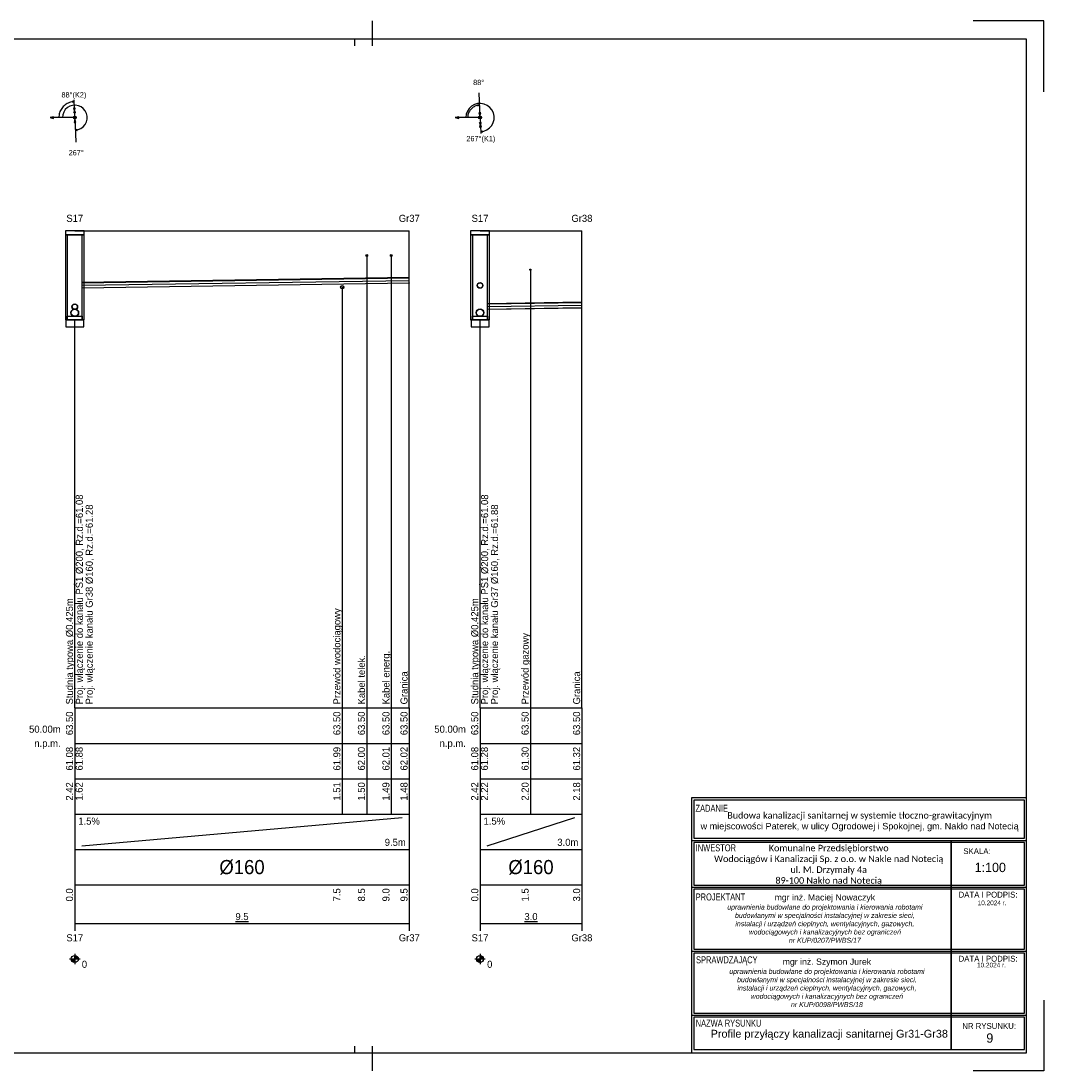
# Model space of a CAD drawing. Header units: metres. Extents: x 2733 to 3788, y -1659 to 878.
# Tile 4 of 23: x 3301 to 3590, y -1659 to -1362. Entities that reach past the tile are written whole.
import ezdxf
from ezdxf.enums import TextEntityAlignment as Align

# ---------------------------------------------------------------- set-up
doc = ezdxf.new("R2010")
doc.units = ezdxf.units.M
doc.header["$LTSCALE"] = 0.2
doc.layers.get('0').update_dxf_attribs({"color": 8, "linetype": 'CONTINUOUS'})
for name, color, linetype, lineweight in [('IS_tab', 254, 'CONTINUOUS', 18), ('M_Ramki do druku', 7, 'CONTINUOUS', 25), ('M_Ramki rysunków', 2, 'CONTINUOUS', 25)]:
    doc.layers.add(name, color=color, linetype=linetype, lineweight=lineweight)
for name, color, linetype in [('M_Ramki markery', 1, 'CONTINUOUS'), ('M_Ramki znaczniki', 6, 'CONTINUOUS'), ('SJ_14_Krawędzie', 7, 'CONTINUOUS'), ('SJ_15_Linie_tab', 7, 'CONTINUOUS'), ('SJ_16_Liczby', 7, 'CONTINUOUS'), ('SJ_19_Opis_Pz', 7, 'CONTINUOUS'), ('SJ_21_Opis_wl', 7, 'CONTINUOUS'), ('SJ_23_Opis_uzbr', 7, 'CONTINUOUS'), ('SJ_25_Linie_opi', 7, 'CONTINUOUS'), ('SJ_27_Wymiary', 7, 'CONTINUOUS'), ('SJ_2_Teren_istn', 3, 'CONTINUOUS'), ('SJ_5_Węzły', 7, 'CONTINUOUS'), ('SJ_8_KS_GRAWITA', 7, 'CONTINUOUS'), ('SJ_9_Uzbr__podz', 7, 'CONTINUOUS')]:
    doc.layers.add(name, color=color, linetype=linetype)
doc.styles.add('MCAD_TS', font='GENISO.SHX', dxfattribs={"width": 0.8, "oblique": 15})
doc.styles.add('OPISOWY', font='GOTHIC.TTF')
doc.styles.add('tab_0.75', font='txt', dxfattribs={"height": 0.75})
doc.styles.add('tab_0.90 0.7', font='txt', dxfattribs={"width": 0.7, "height": 0.9})
doc.styles.add('tab_1.00', font='arial.ttf', dxfattribs={"height": 1})
doc.styles.add('tab_1.20', font='txt', dxfattribs={"height": 1.2})

# ---------------------------------------------------------------- blocks, each defined once
blk = doc.blocks.new('Znacznik_narozny_v2')
at = {"layer": 'M_Ramki znaczniki'}
blk.add_lwpolyline([(0, -20), (0, 0), (20, 0)], dxfattribs=at)
blk = doc.blocks.new('*U140')
at = {"layer": 'M_Ramki do druku'}
for p, q in [((650, 297), (650, 292)), ((650, 5), (650, 0))]:
    blk.add_line(p, q, dxfattribs=at)
at = {"layer": 'M_Ramki markery'}
for p, q in [((645, 292), (645, 290)), ((650, 292), (650, 290)), ((645, 7), (645, 5)), ((650, 7), (650, 5))]:
    blk.add_line(p, q, dxfattribs=at)
at = {"layer": 'M_Ramki rysunków', "color": 0, "linetype": 'ByBlock', "lineweight": -2}
blk.add_lwpolyline([(15, 5), (15, 292), (835, 292), (835, 5)], close=True, dxfattribs=at)
at = {"layer": 'M_Ramki znaczniki', "xscale": -1}
blk.add_blockref('Znacznik_narozny_v2', (840, 297), dxfattribs=at)
at = {"layer": 'M_Ramki znaczniki', "rotation": 180}
blk.add_blockref('Znacznik_narozny_v2', (840, 0), dxfattribs=at)
at = {"layer": 'M_Ramki do druku', "style": 'MCAD_TS', "width": 0.8}
for tag, p in [('KOMENTARZ', (6.54, 30.57)), ('RYSUNEK', (10.28, 30.57)), ('DATA', (14.02, 30.57))]:
    blk.add_attdef(tag, p, '', height=2, rotation=90, dxfattribs=at)

msp = doc.modelspace()

# ---------------------------------------------------------------- linework, layer by layer
at = {"color": 7, "linetype": 'ByBlock'}
for p, q in [((3490.77, -1581.32), (3585.37, -1581.32)), ((3490.77, -1653.72), (3490.77, -1581.32)), ((3490.77, -1581.32), (3585.37, -1581.32)), ((3585.37, -1581.32), (3585.37, -1653.72)), ((3490.77, -1593.51), (3585.37, -1593.51)), ((3490.77, -1606.71), (3585.37, -1606.71)), ((3490.77, -1624.84), (3585.37, -1624.84)), ((3490.77, -1642.94), (3585.37, -1642.94)), ((3490.77, -1642.94), (3585.37, -1642.94)), ((3585.37, -1653.72), (3490.77, -1653.72))]:
    msp.add_line(p, q, dxfattribs=at)
for points in [[(3491.32, -1592.88), (3584.82, -1592.88), (3584.82, -1582.16), (3491.32, -1582.16)], [(3491.32, -1606.16), (3584.82, -1606.16), (3584.82, -1594.12), (3491.32, -1594.12)], [(3564.16, -1652.66), (3564.16, -1652.66), (3564.16, -1593.51), (3564.16, -1593.51)], [(3491.32, -1624.28), (3584.82, -1624.28), (3584.82, -1607.33), (3491.32, -1607.33)], [(3491.32, -1642.39), (3584.82, -1642.39), (3584.82, -1625.43), (3491.32, -1625.43)], [(3491.32, -1652.66), (3584.82, -1652.66), (3584.82, -1643.49), (3491.32, -1643.49)]]:
    msp.add_lwpolyline(points, close=True, dxfattribs=at)
at = {"layer": 'SJ_14_Krawędzie'}
for p, q in [((3318.39, -1436.49), (3410.88, -1435.11)), ((3433, -1442.49), (3459.69, -1442.09))]:
    msp.add_line(p, q, dxfattribs=at)
at = {"layer": 'SJ_15_Linie_tab'}
for p, q in [((3316.27, -1556.04), (3410.88, -1556.04)), ((3316.27, -1556.04), (3316.27, -1586.04)), ((3316.27, -1556.04), (3316.27, -1617.04)), ((3391.9, -1556.04), (3391.9, -1566.04)), ((3398.84, -1556.04), (3398.84, -1566.04)), ((3405.78, -1556.04), (3405.78, -1566.04)), ((3410.88, -1556.04), (3410.88, -1586.04)), ((3410.88, -1556.04), (3410.88, -1617.04)), ((3430.88, -1556.04), (3459.69, -1556.04)), ((3430.88, -1556.04), (3430.88, -1586.04)), ((3430.88, -1556.04), (3430.88, -1617.04)), ((3445.12, -1556.04), (3445.12, -1566.04)), ((3459.69, -1556.04), (3459.69, -1586.04)), ((3459.69, -1556.04), (3459.69, -1617.04)), ((3316.27, -1566.04), (3410.88, -1566.04)), ((3391.9, -1566.04), (3391.9, -1576.04)), ((3398.84, -1566.04), (3398.84, -1576.04)), ((3405.78, -1566.04), (3405.78, -1576.04)), ((3430.88, -1566.04), (3459.69, -1566.04)), ((3445.12, -1566.04), (3445.12, -1576.04)), ((3316.27, -1576.04), (3410.88, -1576.04)), ((3391.9, -1576.04), (3391.9, -1586.04)), ((3398.84, -1576.04), (3398.84, -1586.04)), ((3405.78, -1576.04), (3405.78, -1586.04)), ((3430.88, -1576.04), (3459.69, -1576.04)), ((3445.12, -1576.04), (3445.12, -1586.04)), ((3316.27, -1586.04), (3410.88, -1586.04)), ((3316.27, -1586.04), (3316.27, -1596.04)), ((3318.27, -1595.04), (3408.88, -1587.04)), ((3410.88, -1586.04), (3410.88, -1596.04)), ((3430.88, -1586.04), (3459.69, -1586.04)), ((3430.88, -1586.04), (3430.88, -1596.04)), ((3432.88, -1595.04), (3457.69, -1587.04)), ((3459.69, -1586.04), (3459.69, -1596.04)), ((3316.27, -1596.04), (3410.88, -1596.04)), ((3410.88, -1596.04), (3410.88, -1606.04)), ((3430.88, -1596.04), (3459.69, -1596.04)), ((3459.69, -1596.04), (3459.69, -1606.04)), ((3316.27, -1606.04), (3410.88, -1606.04)), ((3316.27, -1606.04), (3316.27, -1619.04)), ((3410.88, -1606.04), (3410.88, -1619.04)), ((3430.88, -1606.04), (3459.69, -1606.04)), ((3430.88, -1606.04), (3430.88, -1619.04)), ((3459.69, -1606.04), (3459.69, -1619.04)), ((3316.27, -1617.04), (3410.88, -1617.04)), ((3430.88, -1617.04), (3459.69, -1617.04))]:
    msp.add_line(p, q, dxfattribs=at)
for points in [[(3410.88, -1556.04), (3410.88, -1421.04)], [(3459.69, -1556.04), (3459.69, -1421.04)], [(3316.27, -1556.04), (3316.27, -1446.26)], [(3430.88, -1556.04), (3430.88, -1446.26)]]:
    msp.add_lwpolyline(points, dxfattribs=at)
at = {"layer": 'SJ_16_Liczby'}
for p, q in [((3314.77, -1627.04), (3317.77, -1627.04)), ((3315.27, -1627.11), (3317.27, -1626.97)), ((3315.28, -1627.18), (3317.26, -1626.9)), ((3315.29, -1627.25), (3317.25, -1626.84)), ((3315.31, -1627.32), (3317.23, -1626.77)), ((3315.33, -1627.39), (3317.21, -1626.7)), ((3315.36, -1627.45), (3317.18, -1626.64)), ((3315.39, -1627.51), (3317.15, -1626.57)), ((3315.42, -1627.57), (3317.12, -1626.51)), ((3315.46, -1627.63), (3317.08, -1626.46)), ((3315.5, -1627.69), (3317.03, -1626.4)), ((3315.55, -1627.74), (3316.99, -1626.35)), ((3315.6, -1627.79), (3316.94, -1626.3)), ((3315.65, -1627.83), (3316.88, -1626.26)), ((3315.71, -1627.87), (3316.83, -1626.21)), ((3315.77, -1627.91), (3316.77, -1626.18)), ((3315.83, -1627.94), (3316.71, -1626.15)), ((3315.89, -1627.97), (3316.64, -1626.12)), ((3315.96, -1628), (3316.58, -1626.09)), ((3316.03, -1628.01), (3316.51, -1626.07)), ((3316.1, -1628.03), (3316.44, -1626.06)), ((3316.16, -1628.04), (3316.37, -1626.05)), ((3316.23, -1628.04), (3316.3, -1626.04)), ((3316.27, -1625.54), (3316.27, -1628.54)), ((3429.38, -1627.04), (3432.38, -1627.04)), ((3429.88, -1627.11), (3431.88, -1626.97)), ((3429.89, -1627.18), (3431.87, -1626.9)), ((3429.9, -1627.25), (3431.86, -1626.84)), ((3429.92, -1627.32), (3431.84, -1626.77)), ((3429.94, -1627.39), (3431.82, -1626.7)), ((3429.97, -1627.45), (3431.79, -1626.64)), ((3430, -1627.51), (3431.76, -1626.57)), ((3430.03, -1627.57), (3431.73, -1626.51)), ((3430.07, -1627.63), (3431.69, -1626.46)), ((3430.11, -1627.69), (3431.65, -1626.4)), ((3430.16, -1627.74), (3431.6, -1626.35)), ((3430.21, -1627.79), (3431.55, -1626.3)), ((3430.26, -1627.83), (3431.5, -1626.26)), ((3430.32, -1627.87), (3431.44, -1626.21)), ((3430.38, -1627.91), (3431.38, -1626.18)), ((3430.44, -1627.94), (3431.32, -1626.15)), ((3430.51, -1627.97), (3431.25, -1626.12)), ((3430.57, -1628), (3431.19, -1626.09)), ((3430.64, -1628.01), (3431.12, -1626.07)), ((3430.71, -1628.03), (3431.05, -1626.06)), ((3430.78, -1628.04), (3430.98, -1626.05)), ((3430.85, -1628.04), (3430.91, -1626.04)), ((3430.88, -1625.54), (3430.88, -1628.54))]:
    msp.add_line(p, q, dxfattribs=at)
for centre in [(3316.27, -1627.04), (3430.88, -1627.04)]:
    msp.add_circle(centre, 1, dxfattribs=at)
at = {"layer": 'SJ_21_Opis_wl'}
for centre, radius in [((3430.88, -1436.53), 0.8), ((3430.88, -1436.53), 0.727), ((3316.27, -1444.25), 1.1), ((3316.27, -1444.25), 1), ((3316.27, -1442.53), 0.8), ((3316.27, -1442.53), 0.727), ((3430.88, -1444.25), 1.1), ((3430.88, -1444.25), 1)]:
    msp.add_circle(centre, radius, dxfattribs=at)
at = {"layer": 'SJ_25_Linie_opi'}
for p, q in [((3398.84, -1428.04), (3398.84, -1556.04)), ((3405.78, -1428.04), (3405.78, -1556.04)), ((3445.12, -1432.04), (3445.12, -1556.04)), ((3391.9, -1437.04), (3391.9, -1556.04))]:
    msp.add_line(p, q, dxfattribs=at)
at = {"layer": 'SJ_27_Wymiary'}
for p, q in [((3430.88, -1389.04), (3430.59, -1382.05)), ((3316.27, -1389.04), (3316.06, -1384.05)), ((3316.27, -1389.04), (3309.27, -1389.04)), ((3316.27, -1389.04), (3316.58, -1396.04)), ((3430.88, -1389.04), (3423.88, -1389.04)), ((3430.88, -1389.04), (3431.08, -1393.54))]:
    msp.add_line(p, q, dxfattribs=at)
for points in [[(3316.08, -1384.55), (3315.74, -1384.58), (3315.4, -1384.63), (3315.07, -1384.71), (3314.74, -1384.81), (3314.42, -1384.94), (3314.11, -1385.1), (3313.82, -1385.27), (3313.53, -1385.47), (3313.27, -1385.69), (3313.02, -1385.93), (3312.79, -1386.19), (3312.58, -1386.46), (3312.4, -1386.75), (3312.23, -1387.05), (3312.09, -1387.36), (3311.98, -1387.69), (3311.89, -1388.02), (3311.82, -1388.36), (3311.78, -1388.7), (3311.77, -1389.04)], [(3316.43, -1392.54), (3317.23, -1392.41), (3317.98, -1392.1), (3318.64, -1391.62), (3319.17, -1391), (3319.55, -1390.27), (3319.74, -1389.48), (3319.75, -1388.67), (3319.57, -1387.87), (3319.21, -1387.14), (3318.69, -1386.51), (3318.04, -1386.02), (3317.29, -1385.7), (3316.49, -1385.55), (3315.67, -1385.59), (3314.89, -1385.83), (3314.19, -1386.23), (3313.59, -1386.79), (3313.14, -1387.47), (3312.86, -1388.23), (3312.77, -1389.04)], [(3431.06, -1393.04), (3431.98, -1392.89), (3432.84, -1392.53), (3433.59, -1391.98), (3434.2, -1391.28), (3434.63, -1390.45), (3434.85, -1389.54), (3434.86, -1388.61), (3434.65, -1387.71), (3434.24, -1386.87), (3433.64, -1386.15), (3432.9, -1385.59), (3432.05, -1385.22), (3431.13, -1385.05), (3430.2, -1385.1), (3429.31, -1385.37), (3428.5, -1385.83), (3427.82, -1386.47), (3427.31, -1387.24), (3426.99, -1388.12), (3426.88, -1389.04)], [(3430.74, -1385.55), (3430.47, -1385.57), (3430.2, -1385.61), (3429.94, -1385.67), (3429.69, -1385.75), (3429.44, -1385.85), (3429.2, -1385.97), (3428.97, -1386.11), (3428.75, -1386.26), (3428.55, -1386.43), (3428.35, -1386.62), (3428.18, -1386.82), (3428.01, -1387.03), (3427.87, -1387.26), (3427.74, -1387.49), (3427.63, -1387.74), (3427.54, -1387.99), (3427.47, -1388.25), (3427.42, -1388.51), (3427.39, -1388.78), (3427.38, -1389.04)]]:
    msp.add_lwpolyline(points, dxfattribs=at)
for points in [[(3316.08, -1384.55), (3315.6, -1384.44), (3315.61, -1384.7)], [(3316.2, -1387.35), (3316.42, -1386.37), (3315.9, -1386.39)], [(3430.74, -1385.55), (3430.25, -1385.44), (3430.26, -1385.7)], [(3309.27, -1389.04), (3310.23, -1389.3), (3310.23, -1388.79)], [(3316.29, -1389.44), (3316.07, -1390.42), (3316.59, -1390.4)], [(3423.88, -1389.04), (3424.85, -1389.3), (3424.85, -1388.79)], [(3430.86, -1388.64), (3431.08, -1387.67), (3430.57, -1387.69)], [(3316.43, -1392.54), (3316.91, -1392.65), (3316.9, -1392.39)], [(3430.96, -1390.74), (3430.74, -1391.72), (3431.26, -1391.7)], [(3431.06, -1393.04), (3431.55, -1393.15), (3431.54, -1392.89)]]:
    msp.add_lwpolyline(points, close=True, dxfattribs=at)
for centre, radius in [((3316.27, -1389.04), 0.4), ((3316.21, -1387.55), 0.2), ((3430.88, -1389.04), 0.4), ((3430.95, -1390.54), 0.2)]:
    msp.add_circle(centre, radius, dxfattribs=at)
at = {"layer": 'SJ_2_Teren_istn'}
for points in [[(3316.27, -1421.04), (3410.88, -1421.04)], [(3430.88, -1421.04), (3459.69, -1421.04)]]:
    msp.add_lwpolyline(points, dxfattribs=at)
at = {"layer": 'SJ_5_Węzły'}
for points in [[(3313.61, -1422.24), (3318.92, -1422.24), (3318.92, -1421.04), (3313.61, -1421.04)], [(3313.61, -1446.26), (3318.92, -1446.26), (3318.92, -1422.24), (3313.61, -1422.24)], [(3314.14, -1446.26), (3318.39, -1446.26), (3318.39, -1422.24), (3314.14, -1422.24)], [(3428.22, -1422.24), (3433.54, -1422.24), (3433.54, -1421.04), (3428.22, -1421.04)], [(3428.22, -1446.26), (3433.54, -1446.26), (3433.54, -1422.24), (3428.22, -1422.24)], [(3428.75, -1446.26), (3433, -1446.26), (3433, -1422.24), (3428.75, -1422.24)], [(3313.72, -1448.26), (3318.82, -1448.26), (3318.82, -1446.26), (3313.72, -1446.26)], [(3316.27, -1446.26), (3314.14, -1446.26), (3314.14, -1445.25), (3316.27, -1445.25), (3318.39, -1445.22), (3318.39, -1446.26)], [(3428.33, -1448.26), (3433.43, -1448.26), (3433.43, -1446.26), (3428.33, -1446.26)], [(3430.88, -1446.26), (3428.75, -1446.26), (3428.75, -1445.25), (3430.88, -1445.25), (3433, -1445.22), (3433, -1446.26)]]:
    msp.add_lwpolyline(points, close=True, dxfattribs=at)
at = {"layer": 'SJ_8_KS_GRAWITA'}
for points in [[(3318.39, -1435.77), (3410.88, -1434.38), (3410.88, -1434.31), (3318.39, -1435.69)], [(3318.39, -1437.22), (3410.88, -1435.83), (3410.88, -1435.91), (3318.39, -1437.29)], [(3433, -1441.77), (3459.69, -1441.37), (3459.69, -1441.29), (3433, -1441.69)], [(3433, -1443.22), (3459.69, -1442.82), (3459.69, -1442.89), (3433, -1443.29)]]:
    msp.add_lwpolyline(points, close=True, dxfattribs=at)
at = {"layer": 'SJ_9_Uzbr__podz'}
for centre, radius in [((3398.84, -1428.04), 0.25), ((3405.78, -1428.04), 0.25), ((3445.12, -1432.04), 0.16), ((3445.12, -1432.04), 0.168), ((3391.9, -1437.04), 0.472), ((3391.9, -1437.04), 0.45)]:
    msp.add_circle(centre, radius, dxfattribs=at)

# ---------------------------------------------------------------- block references
at = {"layer": 'M_Ramki do druku'}
msp.add_blockref('*U140', (2750.37, -1658.72), dxfattribs=at)

# ---------------------------------------------------------------- texts
at = {"layer": 'IS_tab', "color": 7, "style": 'tab_0.90 0.7', "width": 0.7}
for s, p in [('ZADANIE', (3491.82, -1583.41)), ('INWESTOR', (3491.87, -1594.61)), ('PROJEKTANT', (3491.87, -1608.5)), ('SPRAWDZAJĄCY', (3491.97, -1626.28)), ('NAZWA RYSUNKU', (3491.87, -1644.19))]:
    msp.add_text(s, height=1.98, dxfattribs=at).set_placement(p, align=Align.TOP_LEFT)
at = {"layer": 'IS_tab', "color": 7, "style": 'tab_0.75'}
for s, p in [('SKALA:', (3567.56, -1595.71)), ('DATA I PODPIS:', (3566.22, -1608.02)), ('DATA I PODPIS:', (3566.23, -1626.13)), ('NR RYSUNKU:', (3567.25, -1645.16))]:
    msp.add_text(s, height=1.65, dxfattribs=at).set_placement(p, align=Align.TOP_LEFT)
at = {"layer": 'IS_tab', "color": 7, "style": 'tab_1.20'}
for s, height, p in [('1:100', 2.64, (3575.18, -1601.14)), ('10.2024 r.', 1.32, (3575.71, -1611.16)), ('10.2024 r.', 1.32, (3575.53, -1628.75)), ('9', 2.64, (3575.05, -1649.4))]:
    msp.add_text(s, height=height, dxfattribs=at).set_placement(p, align=Align.MIDDLE_CENTER)
at = {"layer": 'IS_tab', "color": 7, "char_height": 1.8334, "width": 149.5985, "attachment_point": 5, "line_spacing_factor": 1.2, "style": 'tab_1.00'}
for s, insert in [('\\pxsm1,qc;{\\fCalibri|b0|i0|c238|p39;Budowa kanalizacji sanitarnej w systemie tłoczno-grawitacyjnym\\P}w miejscowości Paterek, w ulicy Ogrodowej i Spokojnej, gm. Nakło nad Notecią', (3538.24, -1588.21)), ('\\pxsm1,qc;{\\fCalibri|b0|i0|c238|p39;Komunalne Przedsiębiorstwo \\PWodociągów i Kanalizacji Sp. z o.o. w Nakle nad Notecią\\Pul. M. Drzymały 4a\\P89-100 Nakło nad Notecią}', (3529.48, -1600.47))]:
    msp.add_mtext(s, dxfattribs=dict(at, insert=insert))
at = {"layer": 'IS_tab', "color": 7, "attachment_point": 5, "style": 'tab_1.00'}
for s, insert, char_height, width in [('mgr inż. Maciej Nowaczyk\\P{\\fArial|b0|i1|c238|p34;\\H0.8x;uprawnienia budowlane do projektowania i kierowania robotami budowlanymi w specjalności instalacyjnej w zakresie sieci,\\Pinstalacji i urządzeń cieplnych, wentylacyjnych, gazowych,\\Pwodociągowych i kanalizacyjnych bez ograniczeń\\Pnr KUP/0207/PWBS/17}', (3528.4, -1615.6), 1.75998, 63.7387), ('mgr inż. Szymon Jurek\\P{\\fArial|b0|i1|c238|p34;\\H0.8x;uprawnienia budowlane do projektowania i kierowania robotami budowlanymi w specjalności instalacyjnej w zakresie sieci,\\Pinstalacji i urządzeń cieplnych, wentylacyjnych, gazowych,\\Pwodociągowych i kanalizacyjnych bez ograniczeń\\Pnr KUP/0098/PWBS/18}', (3528.98, -1633.79), 1.75998, 63.7387), ('{\\fArial|b0|i0|c238|p0;Profile przyłączy kanalizacji sanitarnej Gr31-Gr38}', (3529.65, -1648.51), 2.2, 149.5985)]:
    msp.add_mtext(s, dxfattribs=dict(at, insert=insert, char_height=char_height, width=width))
at = {"layer": 'SJ_15_Linie_tab', "style": 'OPISOWY'}
for s, p in [('50.00m', (3312.27, -1563.04)), ('50.00m', (3426.88, -1563.04)), ('n.p.m.', (3312.27, -1567.04)), ('n.p.m.', (3426.88, -1567.04))]:
    msp.add_text(s, height=2, dxfattribs=at).set_placement(p, align=Align.RIGHT)
at = {"layer": 'SJ_16_Liczby', "style": 'OPISOWY'}
for s, height, p in [('88%%D', 1.5, (3430.5, -1379.85)), ('88%%D(K2)', 1.5, (3316.03, -1383.35)), ('267%%D(K1)', 1.5, (3431.11, -1395.74)), ('267%%D', 1.5, (3316.68, -1399.73)), ('S17', 2, (3316.27, -1418.54)), ('Gr37', 2, (3410.88, -1418.54)), ('S17', 2, (3430.88, -1418.54)), ('Gr38', 2, (3459.69, -1418.54)), ('%%u9.5', 2, (3363.57, -1616.04)), ('%%u3.0', 2, (3445.29, -1616.04)), ('S17', 2, (3316.27, -1622.04)), ('Gr37', 2, (3410.88, -1622.04)), ('S17', 2, (3430.88, -1622.04)), ('Gr38', 2, (3459.69, -1622.04))]:
    msp.add_text(s, height=height, dxfattribs=at).set_placement(p, align=Align.CENTER)
for s, p in [('63.50', (3315.77, -1557.04)), ('63.50', (3391.4, -1557.04)), ('63.50', (3398.34, -1557.04)), ('63.50', (3405.28, -1557.04)), ('63.50', (3410.38, -1557.04)), ('63.50', (3430.38, -1557.04)), ('63.50', (3444.62, -1557.04)), ('63.50', (3459.19, -1557.04)), ('61.08', (3315.77, -1567.04)), ('61.88', (3318.52, -1567.04)), ('61.99', (3391.4, -1567.04)), ('62.00', (3398.34, -1567.04)), ('62.01', (3405.28, -1567.04)), ('62.02', (3410.38, -1567.04)), ('61.08', (3430.38, -1567.04)), ('61.28', (3433.13, -1567.04)), ('61.30', (3444.62, -1567.04)), ('61.32', (3459.19, -1567.04)), ('2.42', (3315.77, -1577.04)), ('1.62', (3318.52, -1577.04)), ('1.51', (3391.4, -1577.04)), ('1.50', (3398.34, -1577.04)), ('1.49', (3405.28, -1577.04)), ('1.48', (3410.38, -1577.04)), ('2.42', (3430.38, -1577.04)), ('2.22', (3433.13, -1577.04)), ('2.20', (3444.62, -1577.04)), ('2.18', (3459.19, -1577.04)), ('0.0', (3315.77, -1607.04)), ('7.5', (3391.4, -1607.04)), ('8.5', (3398.34, -1607.04)), ('9.0', (3405.28, -1607.04)), ('9.5', (3410.38, -1607.04)), ('0.0', (3430.38, -1607.04)), ('1.5', (3444.62, -1607.04)), ('3.0', (3459.19, -1607.04))]:
    msp.add_text(s, height=2, rotation=90, dxfattribs=at).set_placement(p, align=Align.RIGHT)
for s, p in [('1.5%', (3317.27, -1589.04)), ('1.5%', (3431.88, -1589.04)), ('0', (3318.27, -1629.54)), ('0', (3432.88, -1629.54))]:
    msp.add_text(s, height=2, dxfattribs=at).set_placement(p)
for s, p in [('9.5m', (3409.88, -1595.04)), ('3.0m', (3458.69, -1595.04))]:
    msp.add_text(s, height=2, dxfattribs=at).set_placement(p, align=Align.RIGHT)
at = {"layer": 'SJ_16_Liczby', "style": 'OPISOWY', "width": 0.9082}
for p, p2 in [((3357.17, -1603.04), (3369.97, -1603.04)), ((3438.89, -1603.04), (3451.69, -1603.04))]:
    msp.add_text('%%C160', height=4, dxfattribs=at).set_placement(p, p2, align=Align.FIT)
at = {"layer": 'SJ_19_Opis_Pz', "style": 'OPISOWY'}
for s, p in [('Studnia typowa %%C0.425m', (3315.77, -1555.04)), ('Studnia typowa %%C0.425m', (3430.38, -1555.04)), ('Granica', (3410.38, -1555.04)), ('Granica', (3459.19, -1555.04))]:
    msp.add_text(s, height=2, rotation=90, dxfattribs=at).set_placement(p)
at = {"layer": 'SJ_21_Opis_wl', "style": 'OPISOWY'}
for s, p in [('Proj. włączenie do kanału PŚ1 %%C200, Rz.d.=61.08', (3318.57, -1555.04)), ('Proj. włączenie do kanału PŚ1 %%C200, Rz.d.=61.08', (3433.18, -1555.04)), ('Proj. włączenie kanału Gr38 %%C160, Rz.d.=61.28', (3321.37, -1555.04)), ('Proj. włączenie kanału Gr37 %%C160, Rz.d.=61.88', (3435.98, -1555.04))]:
    msp.add_text(s, height=2, rotation=90, dxfattribs=at).set_placement(p)
at = {"layer": 'SJ_23_Opis_uzbr', "style": 'OPISOWY'}
for s, p in [('Przewód wodociągowy', (3391.4, -1555.04)), ('Przewód gazowy', (3444.62, -1555.04)), ('Kabel telek.', (3398.34, -1555.04)), ('Kabel energ.', (3405.28, -1555.04))]:
    msp.add_text(s, height=2, rotation=90, dxfattribs=at).set_placement(p)

doc.saveas('drawing.dxf')
